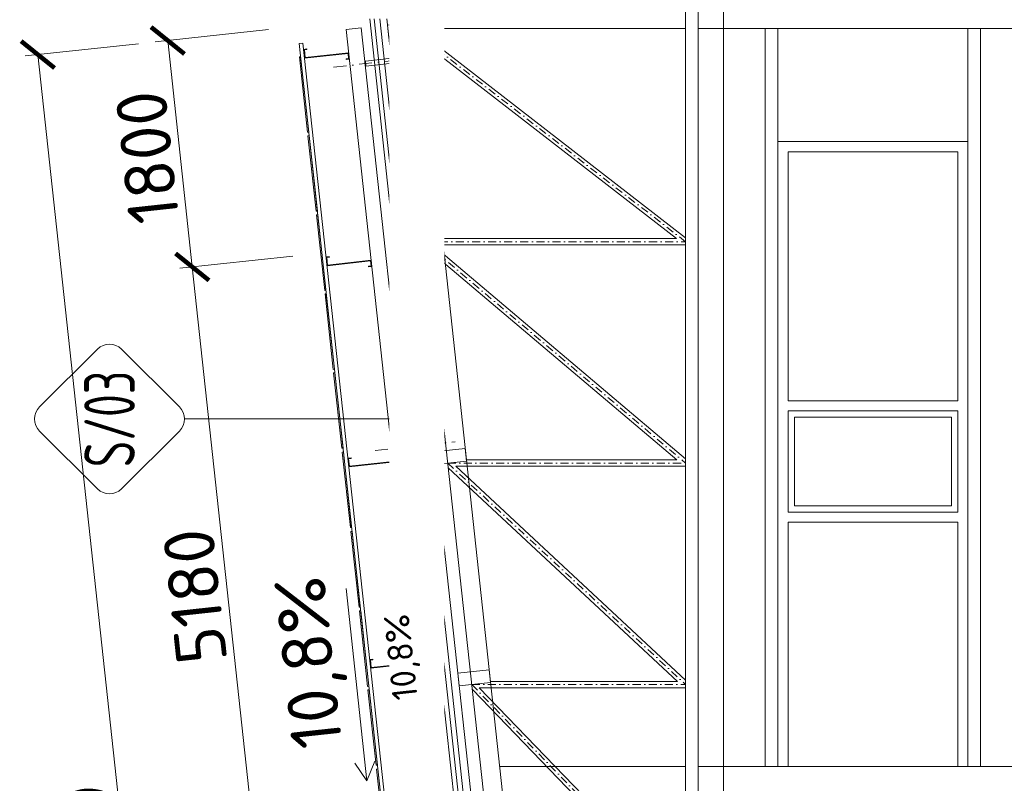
# Model space of a CAD drawing. Header units: millimetres. Extents: x -29085 to 3627694, y -159961 to 2281735.
# Tile 113 of 229: x 115632 to 123412, y 249942 to 255977. Entities that reach past the tile are written whole.
import ezdxf
from ezdxf import colors
from ezdxf.entities.mleader import LeaderData, LeaderLine
from ezdxf.enums import TextEntityAlignment as Align
from ezdxf.math import Vec2, Vec3

# ---------------------------------------------------------------- set-up
doc = ezdxf.new("R2010")
doc.units = ezdxf.units.MM
doc.linetypes.add('DASHDOT', pattern=[25.4, 12.7, -6.35, 0, -6.35])
for name, color, linetype, lineweight in [('A99_FVE_řez', 6, 'Continuous', 5), ('A99_N_kce-pohl', 1, 'Continuous', 9), ('A99_N_kce-rez-sil', 6, 'Continuous', 18), ('A99_N_koty-100', 160, 'Continuous', 9), ('A99_N_koty-200', 5, 'Continuous', 5), ('A99_N_koty-200-vysk', 6, 'Continuous', 9), ('A99_N_sraf', 252, 'Continuous', 0), ('A99_N_txt-popis-50', 240, 'Continuous', 9), ('A99_N_znaceni 200', 5, 'Continuous', 5), ('A99_S_kce-pohl', 7, 'Continuous', 5), ('A99_S_kce-rez-sil', 7, 'Continuous', 15)]:
    doc.layers.add(name, color=color, linetype=linetype, lineweight=lineweight)
doc.styles.add('A99_kota', font='isocpeur.ttf', dxfattribs={"height": 2})
doc.styles.add('A99_popis', font='isocpeur.ttf')
doc.styles.add('ad_popis 100', font='isocpeur.ttf', dxfattribs={"height": 200})
doc.linetypes.add('IZOLACE', pattern='A,0.00254,-2.54,[134,ltypeshp.shx,S=2.54,R=0,X=-2.54,Y=0],-5.08,[134,ltypeshp.shx,S=2.54,R=180,X=2.54,Y=0],-2.54', length=10.16254)
doc.dimstyles.new('A99_kota_200 new', dxfattribs={"dimscale": 200, "dimtxt": 2, "dimasz": 1.2, "dimexe": 0.5, "dimexo": 1.5, "dimgap": 0.3, "dimtad": 1, "dimdec": 0, "dimzin": 3, "dimdsep": 46, "dimtxsty": 'A99_kota', "dimblk": 'ARCHTICK', "dimcen": 2.5, "dimazin": 2, "dimtfac": 0.75, "dimtdec": 0, "dimtmove": 2, "dimatfit": 0, "dimfxl": 4, "dimfxlon": 1, "dimtolj": 1, "dimtzin": 0, "dimlwd": 5, "dimlwe": 5, "dimarcsym": 0})

# ---------------------------------------------------------------- blocks, each defined once
blk = doc.blocks.new('*U57')
at = {"color": 0}
for p, q in [((-0.721, 4.139), (-4.149, 0.711)), ((4.139, 0.711), (0.711, 4.139)), ((-4.149, -0.721), (-0.721, -4.149)), ((0.711, -4.149), (4.139, -0.721)), ((-0.005, -4.445), (-0.005, -18.564))]:
    blk.add_line(p, q, dxfattribs=at)
for centre, start, end in [((-0.005, 3.424), 45, 135), ((-3.433, -0.005), 135, 225), ((3.424, -0.005), 315, 45), ((-0.005, -3.433), 225, 315)]:
    blk.add_arc(centre, 1.012, start, end, dxfattribs=at)
at = {"color": 0, "linetype": 'ByBlock', "style": 'A99_popis', "width": 0.953108}
blk.add_attdef('SKLADBA', text='', height=3, rotation=0.01026, dxfattribs=at).set_placement((-2.863, -1.506), (2.855, -1.505), align=Align.FIT)
blk = doc.blocks.new('_ArchTick')
at = {"color": 0, "linetype": 'ByBlock', "const_width": 0.15}
blk.add_lwpolyline([(-0.5, -0.5), (0.5, 0.5)], dxfattribs=at)
blk = doc.blocks.new('*D575')
at = {"layer": 'A99_N_koty-200', "color": 0, "linetype": 'Continuous', "lineweight": 5, "transparency": 16777216}
for p, q in [((117791.6, 254109), (116896.8, 254012)), ((117554.3, 248872.9), (116996.2, 254022.8)), ((118349.6, 248959.1), (117454.9, 248862.2))]:
    blk.add_line(p, q, dxfattribs=at)
at = {"layer": 'Defpoints', "color": 0, "linetype": 'Continuous', "transparency": 16777216}
for p in [(118591.9, 254195.7), (116996.2, 254022.8), (119184.7, 249049.6)]:
    blk.add_point(p, dxfattribs=at)
at = {"layer": 'A99_N_koty-200', "color": 0, "linetype": 'Continuous', "lineweight": 5, "transparency": 16777216, "xscale": 240, "yscale": 240, "zscale": 240}
for p, rotation in [((116996.2, 254022.8), 96.1848103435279), ((117554.3, 248872.9), 276.1848103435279)]:
    blk.add_blockref('_ArchTick', p, dxfattribs=dict(at, rotation=rotation))
at = {"layer": 'A99_N_koty-200', "color": 0, "linetype": 'Continuous', "transparency": 16777216, "insert": (117016.8, 251419.8), "char_height": 400, "attachment_point": 5, "rotation": 96.18481, "style": 'A99_kota'}
blk.add_mtext('\\A1;5180', dxfattribs=at)
blk = doc.blocks.new('*D577')
at = {"layer": 'A99_N_koty-200', "color": 0, "linetype": 'Continuous', "lineweight": 5, "transparency": 16777216}
for p, q in [((117597.6, 255898.5), (116702.9, 255801.5)), ((116996.2, 254022.8), (116802.3, 255812.3)), ((117791.6, 254109), (116896.8, 254012))]:
    blk.add_line(p, q, dxfattribs=at)
at = {"layer": 'Defpoints', "color": 0, "linetype": 'Continuous', "transparency": 16777216}
for p in [(118398.1, 255985.3), (116802.3, 255812.3), (118591.9, 254195.7)]:
    blk.add_point(p, dxfattribs=at)
at = {"layer": 'A99_N_koty-200', "color": 0, "linetype": 'Continuous', "lineweight": 5, "transparency": 16777216, "xscale": 240, "yscale": 240, "zscale": 240}
for p, rotation in [((116802.3, 255812.3), 96.1848103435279), ((116996.2, 254022.8), 276.1848103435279)]:
    blk.add_blockref('_ArchTick', p, dxfattribs=dict(at, rotation=rotation))
at = {"layer": 'A99_N_koty-200', "color": 0, "linetype": 'Continuous', "transparency": 16777216, "insert": (116640.8, 254889.5), "char_height": 400, "attachment_point": 5, "rotation": 96.18481, "style": 'A99_kota'}
blk.add_mtext('\\A1;1800', dxfattribs=at)
blk = doc.blocks.new('*D211')
at = {"layer": 'A99_N_koty-200', "color": 0, "linetype": 'Continuous', "lineweight": 5, "transparency": 16777216}
for p, q in [((116571.3, 255787.3), (115676.5, 255690.3)), ((117156, 242965.6), (115775.9, 255701.1)), ((117951.3, 243051.8), (117056.6, 242954.9))]:
    blk.add_line(p, q, dxfattribs=at)
at = {"layer": 'Defpoints', "color": 0, "linetype": 'Continuous', "transparency": 16777216}
for p in [(117573.8, 255895.9), (115775.9, 255701.1), (118953.9, 243160.5)]:
    blk.add_point(p, dxfattribs=at)
at = {"layer": 'A99_N_koty-200', "color": 0, "linetype": 'Continuous', "lineweight": 5, "transparency": 16777216, "xscale": 240, "yscale": 240, "zscale": 240}
for p, rotation in [((115775.9, 255701.1), 96.1848103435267), ((117156, 242965.6), 276.1848103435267)]:
    blk.add_blockref('_ArchTick', p, dxfattribs=dict(at, rotation=rotation))
at = {"layer": 'A99_N_koty-200', "color": 0, "linetype": 'Continuous', "transparency": 16777216, "insert": (116207.5, 249305.4), "char_height": 400, "attachment_point": 5, "rotation": 96.18481, "style": 'A99_kota'}
blk.add_mtext('\\A1;12810', dxfattribs=at)

msp = doc.modelspace()

# ---------------------------------------------------------------- linework, layer by layer
at = {"layer": 'A99_FVE_řez', "lineweight": 5, "ltscale": 2}
for points in [[(119451.1, 244456.6), (118211.1, 255899.6), (118330.4, 255912.5), (119570.4, 244469.5)], [(119099.9, 244448.7), (117870.7, 255792.3), (117840.8, 255789.1), (119070.1, 244445.5)], [(117888, 255678.5), (117881.6, 255738.1), (117901.4, 255740.3), (117900.9, 255745.3), (117876, 255742.6), (117883.6, 255673), (118226.6, 255710.2), (118230.9, 255670.4), (118211, 255668.2), (118211.5, 255663.3), (118236.4, 255666), (118231, 255715.7), (117888, 255678.5)], [(117852.2, 255684.7), (117842.2, 255683.6), (117906.8, 255087.1), (117916.8, 255088.2)], [(117919.8, 255060.8), (117909.8, 255059.7), (117974.5, 254463.2), (117984.4, 254464.3)], [(117987.6, 254434.5), (117977.7, 254433.4), (118042.3, 253836.9), (118052.3, 253838)], [(118065.8, 254038.1), (118059.3, 254097.8), (118079.2, 254099.9), (118078.7, 254104.9), (118053.8, 254102.2), (118061.4, 254032.6), (118404.3, 254069.8), (118408.7, 254030), (118388.8, 254027.8), (118389.3, 254022.9), (118414.2, 254025.6), (118408.8, 254075.3), (118065.8, 254038.1)], [(118055.2, 253810.6), (118045.3, 253809.6), (118109.9, 253213.1), (118119.9, 253214.1)], [(118122.8, 253186.8), (118112.9, 253185.7), (118177.5, 252589.2), (118187.5, 252590.3)], [(118190.7, 252560.5), (118180.8, 252559.4), (118245.4, 251962.9), (118255.4, 251964)], [(118238.2, 252447.4), (118231.7, 252507.1), (118251.6, 252509.2), (118251, 252514.2), (118226.2, 252511.5), (118233.7, 252441.9), (118576.7, 252479.1), (118581, 252439.3), (118561.2, 252437.2), (118561.7, 252432.2), (118586.5, 252434.9), (118581.2, 252484.6), (118238.2, 252447.4)], [(118258.9, 251931.6), (118248.9, 251930.6), (118313.6, 251334.1), (118323.5, 251335.1)], [(118326.7, 251305.3), (118316.8, 251304.2), (118381.4, 250707.7), (118391.4, 250708.8)], [(118410.5, 250856.7), (118404.1, 250916.4), (118424, 250918.5), (118423.4, 250923.5), (118398.6, 250920.8), (118406.1, 250851.2), (118749.1, 250888.4), (118753.4, 250848.6), (118733.5, 250846.5), (118734.1, 250841.5), (118758.9, 250844.2), (118753.5, 250893.9), (118410.5, 250856.7)], [(118394.3, 250681.5), (118384.4, 250680.4), (118449, 250083.9), (118459, 250085)], [(118462.2, 250055.1), (118452.3, 250054), (118516.9, 249457.5), (118526.8, 249458.6)]]:
    msp.add_lwpolyline(points, close=True, dxfattribs=at)
at = {"layer": 'A99_FVE_řez', "linetype": 'DASHDOT', "lineweight": 5, "ltscale": 8}
for points in [[(118112.7, 255602.3), (118744, 255670.7)], [(118441, 252572.5), (119072.3, 252640.9)]]:
    msp.add_lwpolyline(points, dxfattribs=at)
at = {"layer": 'A99_FVE_řez', "lineweight": 5}
for points in [[(118364.1, 255649.6), (118368.4, 255609.8), (118577.1, 255632.5), (118572.8, 255672.2)], [(118692.4, 252619.9), (118696.7, 252580.1), (118905.5, 252602.7), (118901.2, 252642.5)]]:
    msp.add_lwpolyline(points, close=True, dxfattribs=at)
at = {"layer": 'A99_N_kce-pohl'}
for p, q in [((121624, 255908.3), (121624, 250073.3)), ((123124, 255908.3), (123124, 250073.3)), ((121624, 255013.3), (123124, 255013.3)), ((121624, 250073.3), (121624, 255013.3)), ((123124, 255013.3), (123124, 250073.3)), ((121704, 254933.3), (123044, 254933.3)), ((121704, 252965.8), (121704, 254933.3)), ((123044, 254933.3), (123044, 252965.8)), ((123044, 252965.8), (121704, 252965.8)), ((121704, 252085.8), (121704, 252885.8)), ((123044, 252885.8), (121704, 252885.8)), ((123044, 252885.8), (123044, 252085.8)), ((123044, 252085.8), (121704, 252085.8)), ((121704, 250073.3), (121704, 252005.8)), ((123044, 252005.8), (121704, 252005.8)), ((123044, 252005.8), (123044, 250073.3))]:
    msp.add_line(p, q, dxfattribs=at)
msp.add_lwpolyline([(122994, 252135.8), (122994, 252835.8), (121754, 252835.8), (121754, 252135.8)], close=True, dxfattribs=at)
at = {"layer": 'A99_N_kce-rez-sil'}
msp.add_line((118433.4, 255983.3), (118626.7, 254199.5), dxfattribs=at)
at = {"layer": 'A99_N_kce-rez-sil', "lineweight": 5}
for p, q in [((119149.9, 249046.6), (118591.9, 254195.7)), ((118626.7, 254199.5), (119184.7, 249049.6)), ((118666.4, 254203.8), (119224.5, 249053.9))]:
    msp.add_line(p, q, dxfattribs=at)
for points in [[(118591.9, 254195.7), (118398.2, 255983.3)], [(118626.7, 254199.5), (118591.9, 254195.7)]]:
    msp.add_lwpolyline(points, dxfattribs=at)
at = {"layer": 'A99_N_kce-rez-sil'}
for points in [[(118726.1, 254210.2), (118534, 255983.3)], [(118626.7, 254199.5), (118726.1, 254210.2)]]:
    msp.add_lwpolyline(points, dxfattribs=at)
at = {"layer": 'A99_N_koty-100'}
for points in [[(118874.9, 250470.2), (118792.5, 251230.8)], [(118874.9, 250470.2), (118827, 250540.5)], [(118874.9, 250470.2), (118906.6, 250549.1)]]:
    msp.add_lwpolyline(points, dxfattribs=at)
at = {"layer": 'A99_N_koty-200-vysk', "lineweight": 5}
for points in [[(118375.8, 249960.1), (118211, 251481.2)], [(118375.8, 249960.1), (118280.1, 250100.7)], [(118375.8, 249960.1), (118439.2, 250117.9)]]:
    msp.add_lwpolyline(points, dxfattribs=at)
at = {"layer": 'A99_N_sraf', "color": 1, "linetype": 'IZOLACE', "lineweight": 0, "ltscale": 3}
msp.add_lwpolyline([(118478.7, 255982.7), (118671.4, 254204.3)], dxfattribs=at)
at = {"layer": 'A99_S_kce-pohl'}
for p, q in [((121194, 244183.3), (121194, 267783.3)), ((120894, 245472.5), (120894, 266494)), ((120994, 245438.8), (120994, 266527.7)), ((119913.3, 244183.3), (118634.5, 255983.3)), ((120045.4, 244356.3), (118785.4, 255983.3)), ((118793, 255908.3), (120894, 255908.3)), ((120994, 255908.3), (125034, 255908.3)), ((121524, 255908.3), (121524, 250073.3)), ((123224, 255908.3), (123224, 250073.3)), ((118746, 255855.4), (120820.9, 254247.5)), ((118796.7, 255879.4), (120894, 254254.1)), ((118726.1, 254210.2), (119284.2, 249060.4)), ((118829.3, 254186.4), (120825.7, 252497.5)), ((118893.6, 254197.5), (120894, 254197.5)), ((118893.6, 254197.5), (120894, 252505.2)), ((118973.5, 254247.5), (120820.9, 254247.5)), ((119163.2, 252497.5), (120825.7, 252497.5)), ((119019.1, 252434.5), (120830.4, 250747.5)), ((119078.5, 252447.5), (120894, 252447.5)), ((119078.5, 252447.5), (120894, 250756.6)), ((119209, 250681.9), (120835.1, 248997.5)), ((119263.5, 250697.5), (120894, 250697.5)), ((119263.5, 250697.5), (120894, 249008.5)), ((119352.8, 250747.5), (120830.4, 250747.5)), ((119425.3, 250073.3), (120894, 250073.3)), ((120994, 250073.3), (125034, 250073.3))]:
    msp.add_line(p, q, dxfattribs=at)
at = {"layer": 'A99_S_kce-pohl', "linetype": 'DASHDOT', "ltscale": 5}
for p, q in [((118635.7, 255972.5), (120894, 254222.5)), ((118825.3, 254222.5), (120894, 254222.5)), ((118825.3, 254222.5), (120894, 252472.5)), ((119015, 252472.5), (120894, 252472.5)), ((119015, 252472.5), (120894, 250722.5)), ((119204.6, 250722.5), (120894, 250722.5)), ((119204.6, 250722.5), (120894, 248972.5))]:
    msp.add_line(p, q, dxfattribs=at)
at = {"layer": 'A99_S_kce-rez-sil', "lineweight": 20}
for points in [[(118539.3, 255933.5), (118787.9, 255960.5), (118798.7, 255861.1), (118550.1, 255834.1)], [(118715.2, 254311.1), (118963.7, 254338.1), (118974.5, 254238.6), (118725.9, 254211.7)], [(118904.8, 252561.1), (119153.3, 252588.1), (119164.1, 252488.6), (118915.6, 252461.7)], [(119094.4, 250811.1), (119343, 250838.1), (119353.8, 250738.6), (119105.2, 250711.7)]]:
    msp.add_lwpolyline(points, close=True, dxfattribs=at)

# ---------------------------------------------------------------- block references
at = {"layer": 'A99_N_znaceni 200', "lineweight": 5}
ref = msp.add_blockref('*U57', (116341.7, 252821.7), dxfattribs=dict(at, xscale=133.3, yscale=133.3, zscale=133.3, rotation=89.99999999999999))
ref.add_attrib('SKLADBA', 'S/03', dxfattribs={"layer": '0', "color": 0, "linetype": 'ByBlock', "height": 400, "rotation": 90.01026, "style": 'A99_popis', "width": 0.657151}).set_placement((116542.4, 252440), (116542.3, 253202.3), align=Align.FIT)

# ---------------------------------------------------------------- texts
at = {"layer": 'A99_N_koty-100', "insert": (118580.4, 250589.2), "char_height": 200, "attachment_point": 1, "rotation": 96.18481, "style": 'ad_popis 100'}
msp.add_mtext_dynamic_manual_height_columns('10,8%', width=645, gutter_width=1000, heights=[0], dxfattribs=at)
at = {"layer": 'A99_N_koty-200-vysk', "lineweight": 5, "insert": (117786.7, 250198.1), "char_height": 400, "attachment_point": 1, "rotation": 96.18481, "style": 'ad_popis 100'}
msp.add_mtext_dynamic_manual_height_columns('10,8%', width=1290, gutter_width=2000, heights=[0], dxfattribs=at)

# ---------------------------------------------------------------- dimensions: what is measured, and where the dimension line sits
at = {"layer": 'A99_N_koty-200', "linetype": 'Continuous'}
for base, p1, p2, picture, middle in [((116802.3, 255812.3), (118591.9, 254195.7), (118398.1, 255985.3), '*D577', (116640.8, 254889.5)), ((116996.2, 254022.8), (119184.7, 249049.6), (118591.9, 254195.7), '*D575', (117016.8, 251419.8))]:
    dim = msp.add_linear_dim(base=base, p1=p1, p2=p2, angle=96.18481, dimstyle='A99_kota_200 new', override={"dimscale": 0, "dimtix": 1, "dimtofl": 1, "dimtmove": 2, "dimatfit": 0}, dxfattribs=at)
    dim.commit()
    dim.dimension.update_dxf_attribs({"geometry": picture, "text_midpoint": middle})

# ---------------------------------------------------------------- next in the draw order: leaders
at = {"layer": 'A99_N_txt-popis-50', "lineweight": 9}
ml = msp.add_multileader_mtext('Standard', dxfattribs=at)
ml.set_content('\\A1;{\\C256;odvodňovací systém \\Pbude součásti \\Pdodávky opláštění}', color=1, style='A99_popis')
ml.set_leader_properties(color=256, linetype='ByLayer', lineweight=-1)
ml.build(insert=Vec2(0, 0))
ml.multileader.update_dxf_attribs({"dogleg_length": 1, "arrow_head_size": 75, "scale": 50})
ctx = ml.context
ctx.base_point, ctx.scale, ctx.char_height, ctx.arrow_head_size, ctx.landing_gap_size, ctx.plane_origin, ctx.plane_x_axis, ctx.plane_y_axis = Vec3(118618.1, 241672), 50, 100, 75, 62.5, Vec3(122104.1, 235760.8), Vec3(0, 1), Vec3(-1, 0)
notes = []
notes.append((ctx, [(1, (1, 1, 0), (118618.1, 243153.3), (0, -1), 146.2, [(0, [(119864.3, 243153.3)], 0, [])])]))
ctx.mtext.insert, ctx.mtext.text_direction, ctx.mtext.rotation, ctx.mtext.width, ctx.mtext.defined_height, ctx.mtext.flow_direction = Vec3(118553.1, 241734.5), Vec3(0, 1), 1.570796, 1255, 15.9, 5
ctx.mtext.has_bg_fill, ctx.mtext.bg_color, ctx.mtext.bg_scale_factor, ctx.mtext.bg_transparency, ctx.mtext.use_window_bg_color = 1, -1073741824, 1, 0, 1
for ctx, leaders in notes:
    for number, flags, end, landing, length, lines in leaders:
        leader = LeaderData()
        leader.index, (leader.has_last_leader_line, leader.has_dogleg_vector, leader.attachment_direction) = number, flags
        leader.last_leader_point, leader.dogleg_vector, leader.dogleg_length = Vec3(end), Vec3(landing), length
        for number, points, colour, breaks in lines:
            line = LeaderLine()
            line.index, line.vertices, line.color, line.breaks = number, Vec3.list(points), colors.encode_raw_color(colour), breaks
            leader.lines.append(line)
        ctx.leaders.append(leader)

# ---------------------------------------------------------------- next in the draw order: dimensions: what is measured, and where the dimension line sits
at = {"layer": 'A99_N_koty-200', "linetype": 'Continuous'}
dim = msp.add_linear_dim(base=(115775.9, 255701.1), p1=(118953.9, 243160.5), p2=(117573.8, 255895.9), angle=96.18481, dimstyle='A99_kota_200 new', override={"dimscale": 0, "dimtix": 1, "dimtofl": 1, "dimtmove": 2, "dimatfit": 0}, dxfattribs=at)
dim.commit()
dim.dimension.update_dxf_attribs({"geometry": '*D211', "text_midpoint": (116207.5, 249305.4)})

doc.saveas('drawing.dxf')
